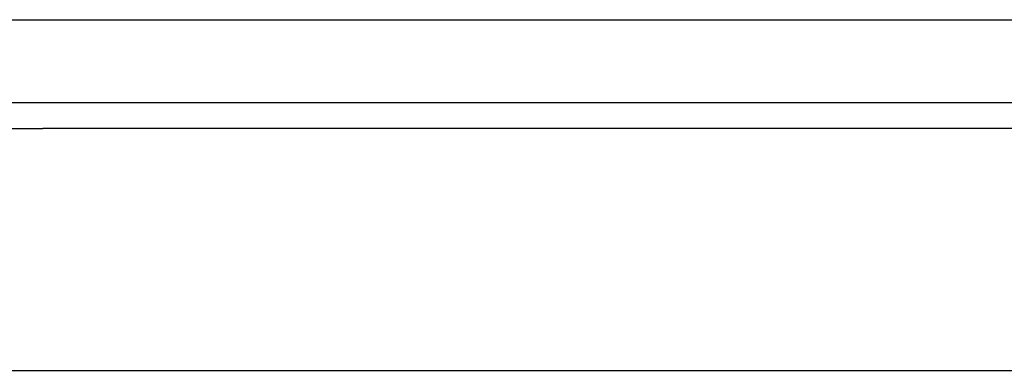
# Model space of a CAD drawing. Header units: inches. Extents: x 20 to 506, y 54 to 236.
# Tile 3 of 245: x 21.221 to 22.397, y 55.395 to 55.814. Entities that reach past the tile are written whole.
import ezdxf

# ---------------------------------------------------------------- set-up
doc = ezdxf.new("R2010")
doc.units = ezdxf.units.IN
doc.header["$MEASUREMENT"] = 0
doc.layers.add('Visible Edges(ANSI)', color=7, linetype='Continuous', lineweight=25)
doc.layers.add('Visible Tangent Edges(ANSI)', color=7, linetype='Continuous', lineweight=25)

msp = doc.modelspace()

# ---------------------------------------------------------------- linework, layer by layer
at = {"layer": 'Visible Edges(ANSI)'}
for p, q in [((20.3494, 55.7146), (68.1514, 55.7146)), ((20.4479, 55.395), (23.0059, 55.395))]:
    msp.add_line(p, q, dxfattribs=at)
at = {"layer": 'Visible Tangent Edges(ANSI)'}
for p, q in [((20.3494, 55.8136), (67.3843, 55.8136)), ((21.1476, 55.6836), (21.2486, 55.6836)), ((23.8191, 55.6836), (21.2486, 55.6836))]:
    msp.add_line(p, q, dxfattribs=at)

doc.saveas('drawing.dxf')
